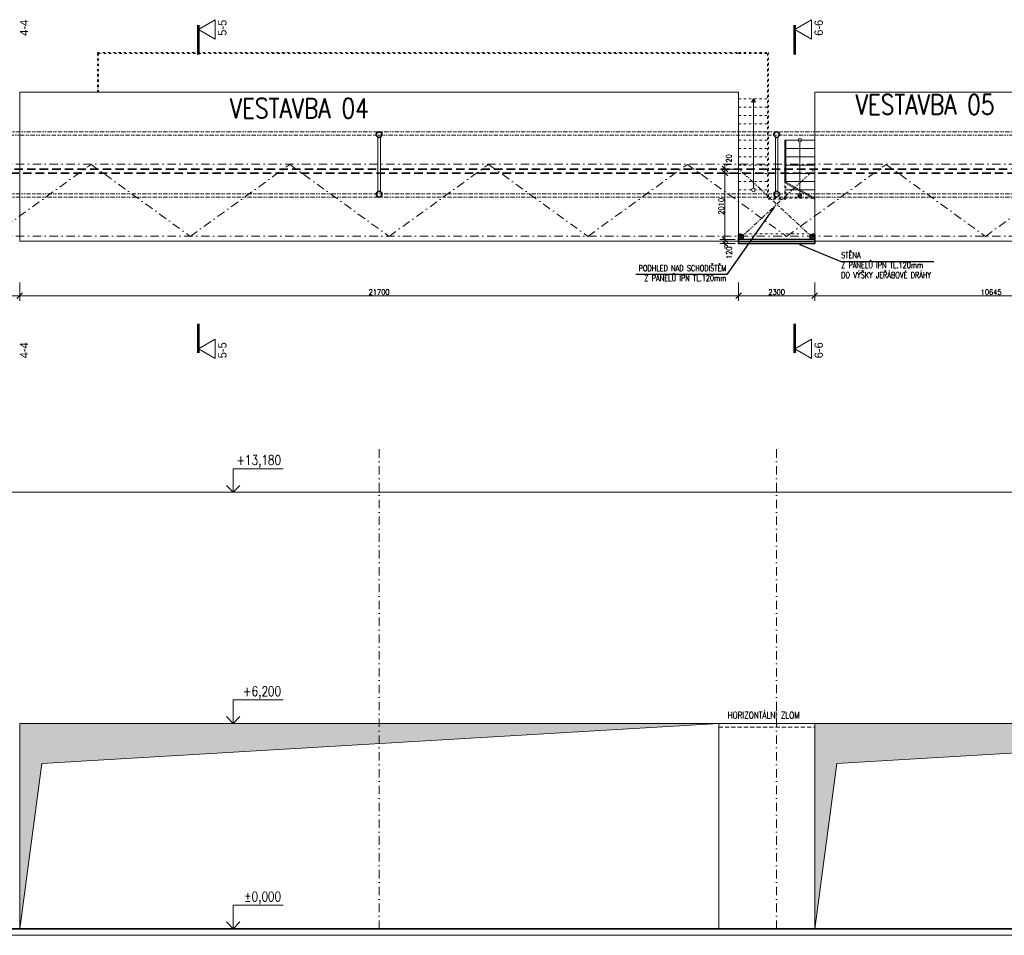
# Model space of a CAD drawing. Header units: millimetres. Extents: x -485339 to 350584, y -2181201 to -313328.
# Tile 68 of 115: x 47745 to 77467, y -1164377 to -1136732. Entities that reach past the tile are written whole.
import ezdxf
from ezdxf import colors
from ezdxf.entities.mleader import LeaderData, LeaderLine
from ezdxf.enums import TextEntityAlignment as Align
from ezdxf.math import Vec2, Vec3

# ---------------------------------------------------------------- set-up
doc = ezdxf.new("R2010")
doc.units = ezdxf.units.MM
doc.header["$LTSCALE"] = 10
for name, pattern in [('DASHDOT', [25.4, 12.7, -6.35, 0, -6.35]), ('DASHED', [19.05, 12.7, -6.35]), ('DĚLICÍ2', [15.875, 6.35, -3.175, 0, -3.175, 0, -3.175]), ('ČÁRKOVANÁ', [19.05, 12.7, -6.35])]:
    doc.linetypes.add(name, pattern=pattern)
doc.layers.get('Defpoints').update_dxf_attribs({"color": 201})
for name, color, linetype, lineweight in [('N_kóty', 10, 'Continuous', 18), ('N_popis', 10, 'Continuous', 18), ('N_popis_fasáda', 212, 'Continuous', 18), ('N_čáry_dělící stěna', 212, 'ČÁRKOVANÁ', 35), ('N_čáry_nad', 10, 'DĚLICÍ2', 18), ('N_čáry_obv.plášt', 212, 'Continuous', 18), ('N_čáry_obv.plášt_obrys', 212, 'Continuous', 35), ('St_kóty_výškové', 132, 'Continuous', 18), ('St_popis', 250, 'Continuous', 18), ('St_sloupy_konstrukce haly', 5, 'Continuous', 35), ('St_sloupy_opláštění_půdorys', 25, 'Continuous', 35), ('St_čáry_nad', 250, 'DĚLICÍ2', 18), ('St_čáry_obrys', 5, 'Continuous', 35), ('St_čáry_osy', 250, 'DASHDOT', 18), ('St_čáry_plné', 250, 'Continuous', 18), ('St_šrafy', 250, 'Continuous', 18)]:
    doc.layers.add(name, color=color, linetype=linetype, lineweight=lineweight)
doc.styles.add('Andy', font='txt')
doc.styles.add('ROMANS', font='romans.shx', dxfattribs={"width": 0.8})
doc.styles.get("Standard").update_dxf_attribs({"font": 'simplex.shx', "width": 0.8})
doc.linetypes.add('ZIGZAG', pattern='A,0.00254,-5.08,[131,ltypeshp.shx,S=5.08,R=0,X=-5.08,Y=0],-10.16,[131,ltypeshp.shx,S=5.08,R=180,X=5.08,Y=0],-5.08', length=20.32254)
doc.dimstyles.new('stavebníM100', dxfattribs={"dimtxt": 165, "dimasz": 170, "dimexe": 150, "dimexo": 100, "dimgap": 30, "dimtad": 1, "dimdec": 0, "dimtxsty": 'Standard', "dimblk": 'OBLIQUE', "dimcen": -2.5, "dimdle": 150, "dimclrd": 256, "dimclre": 256, "dimclrt": 256, "dimadec": 4, "dimazin": 0, "dimtfac": 1, "dimtdec": 0, "dimtmove": 2, "dimatfit": 3, "dimldrblk": 'OBLIQUE', "dimfxl": 400, "dimfxlon": 1, "dimlwd": -1, "dimlwe": -1, "dimarcsym": 0})

# ---------------------------------------------------------------- blocks, each defined once
blk = doc.blocks.new('G$CD8A98CDB')
at = {"layer": 'St_sloupy_konstrukce haly', "color": 250, "lineweight": 18, "ltscale": 2}
for points in [[(-825, 0), (825, 0)], [(-825, -80), (825, -80)]]:
    blk.add_lwpolyline(points, dxfattribs=at)
at = {"layer": 'St_sloupy_konstrukce haly', "ltscale": 2}
for centre in [(-900, -40), (900, -40)]:
    blk.add_circle(centre, 85, dxfattribs=at)
blk = doc.blocks.new('G$C2F820337')
at = {"layer": 'St_sloupy_opláštění_půdorys', "ltscale": 2}
blk.add_lwpolyline([(-70, -70), (70, -70), (70, 70), (-70, 70)], close=True, dxfattribs=at)
for points in [[(-70, 70), (70, -70)], [(70, 70), (-70, -70)]]:
    blk.add_lwpolyline(points, dxfattribs=at)
blk = doc.blocks.new('G$C4E362255')
at = {"layer": 'St_čáry_nad'}
for points in [[(31280, 0), (31280, 1200), (50630, 1200), (51530, 1200), (51530, -3200)], [(31310, 0), (31310, 1170), (50630, 1170), (51500, 1170), (51500, -3230)], [(50630, -200), (51530, -200)], [(50630, -450), (51530, -450)], [(50630, -700), (51530, -700)], [(50630, -950), (51530, -950)], [(50630, -1200), (51530, -1200)], [(50630, -1450), (51530, -1450)], [(50630, -1700), (51530, -1700)], [(50630, -1950), (51530, -1950)], [(50630, -2200), (51530, -2200)], [(50630, -2450), (51530, -2450)], [(50630, -2700), (51530, -2700)], [(50630, -2950), (51530, -2950)], [(52030, -3200), (52030, -2700)], [(52060, -3230), (52060, -2717)], [(52060, -3230), (51500, -3230)], [(52868, -3200), (51530, -3200)], [(52930, -4050), (52930, -3034)], [(52930, -4271), (50630, -4271)], [(52930, -4450), (50630, -4450)]]:
    blk.add_lwpolyline(points, dxfattribs=at)
at = {"layer": 'St_čáry_plné'}
for points in [[(50630, -4500), (28930, -4500), (28930, 0), (50630, 0)], [(52930, -4500), (52930, 0), (63240, 0), (63240, -1300), (73930, -1300), (73930, -4950), (64430, -4950), (64430, -4500)]]:
    blk.add_lwpolyline(points, close=True, dxfattribs=at)
at = {"layer": 'St_čáry_plné', "ltscale": 2}
for points in [[(51080, -200), (51021, -301), (51139, -301)], [(52480, -3200), (52421, -3099), (52539, -3099)]]:
    blk.add_lwpolyline(points, close=True, dxfattribs=at)
for points in [[(51080, -2895), (51080, -200)], [(52480, -1505), (52480, -3200)]]:
    blk.add_lwpolyline(points, dxfattribs=at)
at = {"layer": 'St_čáry_plné'}
for points in [[(52030, -2700), (52030, -1450)], [(52930, -1450), (52030, -1450)], [(52060, -2717), (52060, -1450)], [(52930, -3034), (52930, -1250)], [(52930, -1700), (52030, -1700)], [(52930, -1950), (52030, -1950)], [(52930, -2200), (52030, -2200)], [(52930, -2450), (52030, -2450)], [(52930, -2700), (52030, -2700)], [(52030, -2700), (52930, -3200)], [(52030, -2734), (52930, -3234)], [(52418, -2950), (52030, -2950)], [(52930, -2950), (52480, -2950)], [(52930, -2800), (52930, -3700)]]:
    blk.add_lwpolyline(points, dxfattribs=at)
at = {"layer": 'St_čáry_plné', "ltscale": 2}
for centre in [(52480, -1450), (51080, -2950)]:
    blk.add_circle(centre, 54.6, dxfattribs=at)
at = {"layer": 'St_sloupy_opláštění_půdorys', "ltscale": 2}
for p in [(50700, -4380), (52860, -4380)]:
    blk.add_blockref('G$C2F820337', p, dxfattribs=at)
at = {"layer": 'St_popis', "width": 0.8}
for s, p in [('VESTAVBA 04', (35270, -786)), ('VESTAVBA 05', (54160, -674))]:
    blk.add_text(s, height=600, dxfattribs=at).set_placement(p)
blk = doc.blocks.new('_OBLIQUE')
at = {"color": 0, "linetype": 'ByBlock'}
blk.add_line((-0.5, -0.5), (0.5, 0.5), dxfattribs=at)
blk = doc.blocks.new('*D2677')
at = {"layer": 'Defpoints', "color": 0, "transparency": 16777216}
for p in [(71745, -1144017), (82390, -1144386), (71745, -1145069)]:
    blk.add_point(p, dxfattribs=at)
at = {"layer": 'N_kóty', "transparency": 16777216}
for p, q in [((71745, -1144669), (71745, -1145219)), ((82390, -1144669), (82390, -1145219)), ((82540, -1145069), (71595, -1145069))]:
    blk.add_line(p, q, dxfattribs=at)
at = {"layer": 'N_kóty', "linetype": 'ByBlock', "transparency": 16777216, "xscale": 170, "yscale": 170, "zscale": 170, "rotation": 180}
blk.add_blockref('_OBLIQUE', (71745, -1145069), dxfattribs=at)
at = {"layer": 'N_kóty', "linetype": 'ByBlock', "transparency": 16777216, "xscale": 170, "yscale": 170, "zscale": 170}
blk.add_blockref('_OBLIQUE', (82390, -1145069), dxfattribs=at)
at = {"layer": 'N_kóty', "transparency": 16777216, "insert": (77068, -1144957), "char_height": 165, "attachment_point": 5}
blk.add_mtext('10645', dxfattribs=at)
blk = doc.blocks.new('*D2678')
at = {"layer": 'Defpoints', "color": 0, "transparency": 16777216}
for p in [(69445, -1144017), (71745, -1144017), (69445, -1145069)]:
    blk.add_point(p, dxfattribs=at)
at = {"layer": 'N_kóty', "transparency": 16777216}
for p, q in [((69445, -1144669), (69445, -1145219)), ((71745, -1144669), (71745, -1145219)), ((71895, -1145069), (69295, -1145069))]:
    blk.add_line(p, q, dxfattribs=at)
at = {"layer": 'N_kóty', "linetype": 'ByBlock', "transparency": 16777216, "xscale": 170, "yscale": 170, "zscale": 170, "rotation": 180}
blk.add_blockref('_OBLIQUE', (69445, -1145069), dxfattribs=at)
at = {"layer": 'N_kóty', "linetype": 'ByBlock', "transparency": 16777216, "xscale": 170, "yscale": 170, "zscale": 170}
blk.add_blockref('_OBLIQUE', (71745, -1145069), dxfattribs=at)
at = {"layer": 'N_kóty', "transparency": 16777216, "insert": (70595, -1144957), "char_height": 165, "attachment_point": 5}
blk.add_mtext('2300', dxfattribs=at)
blk = doc.blocks.new('*D2679')
at = {"layer": 'Defpoints', "color": 0, "transparency": 16777216}
for p in [(47745, -1144007), (69445, -1144017), (47745, -1145069)]:
    blk.add_point(p, dxfattribs=at)
at = {"layer": 'N_kóty', "transparency": 16777216}
for p, q in [((47745, -1144669), (47745, -1145219)), ((69445, -1144669), (69445, -1145219)), ((69595, -1145069), (47595, -1145069))]:
    blk.add_line(p, q, dxfattribs=at)
at = {"layer": 'N_kóty', "linetype": 'ByBlock', "transparency": 16777216, "xscale": 170, "yscale": 170, "zscale": 170, "rotation": 180}
blk.add_blockref('_OBLIQUE', (47745, -1145069), dxfattribs=at)
at = {"layer": 'N_kóty', "linetype": 'ByBlock', "transparency": 16777216, "xscale": 170, "yscale": 170, "zscale": 170}
blk.add_blockref('_OBLIQUE', (69445, -1145069), dxfattribs=at)
at = {"layer": 'N_kóty', "transparency": 16777216, "insert": (58595, -1144957), "char_height": 165, "attachment_point": 5}
blk.add_mtext('21700', dxfattribs=at)
blk = doc.blocks.new('*D2680')
at = {"layer": 'Defpoints', "color": 0, "transparency": 16777216}
for p in [(39915, -1144007), (47745, -1144007), (39915, -1145069)]:
    blk.add_point(p, dxfattribs=at)
at = {"layer": 'N_kóty', "transparency": 16777216}
for p, q in [((39915, -1144669), (39915, -1145219)), ((47745, -1144669), (47745, -1145219)), ((47895, -1145069), (39765, -1145069))]:
    blk.add_line(p, q, dxfattribs=at)
at = {"layer": 'N_kóty', "linetype": 'ByBlock', "transparency": 16777216, "xscale": 170, "yscale": 170, "zscale": 170, "rotation": 180}
blk.add_blockref('_OBLIQUE', (39915, -1145069), dxfattribs=at)
at = {"layer": 'N_kóty', "linetype": 'ByBlock', "transparency": 16777216, "xscale": 170, "yscale": 170, "zscale": 170}
blk.add_blockref('_OBLIQUE', (47745, -1145069), dxfattribs=at)
at = {"layer": 'N_kóty', "transparency": 16777216, "insert": (43830, -1144957), "char_height": 165, "attachment_point": 5}
blk.add_mtext('7830', dxfattribs=at)
blk = doc.blocks.new('*D2685')
at = {"layer": 'Defpoints', "color": 0, "transparency": 16777216}
for p in [(69034, -1141362), (69445, -1141362), (69445, -1143372)]:
    blk.add_point(p, dxfattribs=at)
at = {"layer": 'N_kóty', "transparency": 16777216}
for p, q in [((69034, -1143522), (69034, -1141212)), ((69345, -1141362), (68884, -1141362)), ((69345, -1143372), (68884, -1143372))]:
    blk.add_line(p, q, dxfattribs=at)
at = {"layer": 'N_kóty', "linetype": 'ByBlock', "transparency": 16777216, "xscale": 170, "yscale": 170, "zscale": 170}
for p, rotation in [((69034, -1141362), 90), ((69034, -1143372), 270)]:
    blk.add_blockref('_OBLIQUE', p, dxfattribs=dict(at, rotation=rotation))
at = {"layer": 'N_kóty', "transparency": 16777216, "insert": (68921, -1142367), "char_height": 165, "attachment_point": 5, "rotation": 90}
blk.add_mtext('2010', dxfattribs=at)
blk = doc.blocks.new('*D2686')
at = {"layer": 'Defpoints', "color": 0, "transparency": 16777216}
for p in [(69034, -1141242), (69445, -1141242), (69445, -1141362)]:
    blk.add_point(p, dxfattribs=at)
at = {"layer": 'N_kóty', "transparency": 16777216}
for p, q in [((69345, -1141242), (68884, -1141242)), ((69034, -1141512), (69034, -1141092)), ((69345, -1141362), (68884, -1141362))]:
    blk.add_line(p, q, dxfattribs=at)
at = {"layer": 'N_kóty', "linetype": 'ByBlock', "transparency": 16777216, "xscale": 170, "yscale": 170, "zscale": 170}
for p, rotation in [((69034, -1141242), 90), ((69034, -1141362), 270)]:
    blk.add_blockref('_OBLIQUE', p, dxfattribs=dict(at, rotation=rotation))
at = {"layer": 'N_kóty', "transparency": 16777216, "insert": (69153, -1140984), "char_height": 165, "attachment_point": 5, "rotation": 90}
blk.add_mtext('120', dxfattribs=at)
blk = doc.blocks.new('*D2687')
at = {"layer": 'Defpoints', "color": 0, "transparency": 16777216}
for p in [(69445, -1143372), (69034, -1143492), (69445, -1143492)]:
    blk.add_point(p, dxfattribs=at)
at = {"layer": 'N_kóty', "transparency": 16777216}
for p, q in [((69345, -1143372), (68884, -1143372)), ((69034, -1143222), (69034, -1143642)), ((69345, -1143492), (68884, -1143492))]:
    blk.add_line(p, q, dxfattribs=at)
at = {"layer": 'N_kóty', "linetype": 'ByBlock', "transparency": 16777216, "xscale": 170, "yscale": 170, "zscale": 170}
for p, rotation in [((69034, -1143372), 90), ((69034, -1143492), 270)]:
    blk.add_blockref('_OBLIQUE', p, dxfattribs=dict(at, rotation=rotation))
at = {"layer": 'N_kóty', "transparency": 16777216, "insert": (69158, -1143768), "char_height": 165, "attachment_point": 5, "rotation": 90}
blk.add_mtext('120', dxfattribs=at)
blk = doc.blocks.new('*U2503')
at = {"color": 0, "linetype": 'ByBlock', "lineweight": -2}
blk.add_line((3, 0), (-7, 0), dxfattribs=at)
for points in [[(0, 0), (0, 6.12), (0, 6.12), (-13, 6.12)], [(1.75, 1.75), (0, 0), (-1.75, 1.75)]]:
    blk.add_lwpolyline(points, dxfattribs=at)
at = {"color": 0, "linetype": 'ByBlock', "lineweight": -2, "style": 'ROMANS', "width": 0.8}
blk.add_attdef('VYSKA', text='', height=2.5, dxfattribs=at).set_placement((-3.45, 9.63), align=Align.TOP_RIGHT)
blk.add_attdef('POPIS_001', text='', height=2.5, dxfattribs=at).set_placement((-12.5, 5.12), align=Align.TOP_LEFT)

msp = doc.modelspace()

# ---------------------------------------------------------------- hatches: boundary and pattern name
at = {"layer": 'St_šrafy', "lineweight": 18}
h = msp.add_hatch(color=253, dxfattribs=at)
h.dxf.hatch_style = 1
h.paths.add_polyline_path([(47745.3, -1164177.3), (48414.9, -1159184.9), (68845.3, -1157977.3), (47745.3, -1157977.3)])
h = msp.add_hatch(color=253, dxfattribs=at)
h.dxf.hatch_style = 1
h.paths.add_polyline_path([(71745.3, -1164177.3), (72414.9, -1159184.9), (92745.3, -1157977.3), (71745.3, -1157977.3)])

# ---------------------------------------------------------------- linework, layer by layer
at = {"layer": 'N_čáry_dělící stěna', "ltscale": 2}
for points in [[(82510.3, -1141241.9), (16510.3, -1141241.9)], [(82390.3, -1141361.9), (16390.3, -1141361.9)]]:
    msp.add_lwpolyline(points, dxfattribs=at)
at = {"layer": 'N_čáry_nad', "ltscale": 2}
for points in [[(71745.3, -1143371.9), (69445.3, -1141231.9)], [(69445.3, -1143371.9), (71745.3, -1141241.9)]]:
    msp.add_lwpolyline(points, dxfattribs=at)
at = {"layer": 'N_čáry_obv.plášt', "linetype": 'ZIGZAG'}
msp.add_lwpolyline([(69445.3, -1143431.9), (71745.3, -1143431.9)], dxfattribs=at)
at = {"layer": 'N_čáry_obv.plášt_obrys'}
msp.add_lwpolyline([(71745.3, -1143371.9), (69445.3, -1143371.9), (69445.3, -1143491.9), (71745.3, -1143491.9)], close=True, dxfattribs=at)
at = {"layer": 'N_čáry_obv.plášt_obrys', "lineweight": 18}
for points in [[(82510.3, -1150997.3), (16390.3, -1150997.3)], [(68845.3, -1164177.3), (68845.3, -1157977.3), (47745.3, -1157977.3), (47745.3, -1164177.3)], [(68845.3, -1157977.3), (71745.3, -1157977.3)], [(71745.3, -1157977.3), (71745.3, -1164177.3)], [(71745.3, -1157977.3), (92745.3, -1157977.3)]]:
    msp.add_lwpolyline(points, dxfattribs=at)
for points in [[(47745.3, -1164177.3), (48414.9, -1159184.9), (68845.3, -1157977.3), (47745.3, -1157977.3)], [(71745.3, -1164177.3), (72414.9, -1159184.9), (92745.3, -1157977.3), (71745.3, -1157977.3)]]:
    msp.add_lwpolyline(points, close=True, dxfattribs=at)
at = {"layer": 'N_čáry_obv.plášt_obrys', "linetype": 'DASHED', "lineweight": 18}
msp.add_lwpolyline([(68845.3, -1158097.3), (71745.3, -1158097.3)], dxfattribs=at)
at = {"layer": 'St_popis', "linetype": 'DASHDOT', "ltscale": 2, "const_width": 83.3}
for points in [[(53139.5, -1136896.5), (53139.5, -1137787.7)], [(71140.5, -1136896.5), (71140.5, -1137787.7)], [(53139.5, -1146799.2), (53139.5, -1145907.9)], [(71140.5, -1146799.2), (71140.5, -1145907.9)]]:
    msp.add_lwpolyline(points, dxfattribs=at)
at = {"layer": 'St_popis'}
for points in [[(53139.5, -1137025.4), (53641.8, -1137315.4), (53641.8, -1136735.4)], [(71140.5, -1137025.4), (71642.7, -1137315.4), (71642.7, -1136735.4)], [(53139.5, -1146670.2), (53641.8, -1146380.2), (53641.8, -1146960.2)], [(71140.5, -1146670.2), (71642.7, -1146380.2), (71642.7, -1146960.2)]]:
    msp.add_lwpolyline(points, close=True, dxfattribs=at)
at = {"layer": 'St_čáry_nad', "ltscale": 2}
for points in [[(97955, -1140116.6), (1900.3, -1140116.6)], [(95222.5, -1140216.6), (1900.3, -1140216.6)], [(97955, -1141986.6), (1900.3, -1141986.6)], [(97955, -1142086.6), (1900.3, -1142086.6)]]:
    msp.add_lwpolyline(points, dxfattribs=at)
at = {"layer": 'St_čáry_obrys'}
msp.add_lwpolyline([(97745, -1164177.3), (1734.5, -1164177.3)], dxfattribs=at)
at = {"layer": 'St_čáry_osy', "ltscale": 2}
for points in [[(1900.3, -1141101.6), (97955, -1141088.7)], [(43900.3, -1141101.6), (46896, -1143274.1), (49900.3, -1141101.6)], [(49900.3, -1141101.6), (52896, -1143274.1), (55900.3, -1141101.6)], [(55900.3, -1141101.6), (58896, -1143274.1), (61900.3, -1141101.6)], [(61900.3, -1141101.6), (64896, -1143274.1), (67900.3, -1141101.6)], [(67900.3, -1141101.6), (70896, -1143274.1), (73900.3, -1141101.6)], [(73900.3, -1141101.6), (76896, -1143274.1), (79900.3, -1141101.6)], [(1900.3, -1143274.1), (97955, -1143261.2)]]:
    msp.add_lwpolyline(points, dxfattribs=at)
at = {"layer": 'St_čáry_osy', "lineweight": 18, "ltscale": 2}
for points in [[(58595.3, -1149702.5), (58595.3, -1164177.3)], [(70595.3, -1149702.5), (70595.3, -1164177.3)]]:
    msp.add_lwpolyline(points, dxfattribs=at)
at = {"layer": 'St_čáry_plné'}
msp.add_lwpolyline([(97745, -1164377.3), (1734.5, -1164377.3)], dxfattribs=at)

# ---------------------------------------------------------------- block references
at = {"layer": 'St_kóty_výškové'}
ref = msp.add_blockref('*U2503', (54189.8, -1150997.3), dxfattribs=dict(at, xscale=-115.8301158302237, yscale=115.8301158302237, zscale=115.8301158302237))
ref.add_attrib('VYSKA', '+13,180', dxfattribs={"layer": '0', "color": 0, "linetype": 'ByBlock', "lineweight": -2, "height": 289.58, "style": 'ROMANS', "width": 0.8}).set_placement((55637.5, -1149882.4), align=Align.TOP_RIGHT)
ref = msp.add_blockref('*U2503', (54189.8, -1157977.3), dxfattribs=dict(at, xscale=-115.8301158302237, yscale=115.8301158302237, zscale=115.8301158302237))
ref.add_attrib('VYSKA', '+6,200', dxfattribs={"layer": '0', "color": 0, "linetype": 'ByBlock', "lineweight": -2, "height": 289.58, "style": 'ROMANS', "width": 0.8}).set_placement((55637.5, -1156862.4), align=Align.TOP_RIGHT)
ref = msp.add_blockref('*U2503', (54189.8, -1164177.3), dxfattribs=dict(at, xscale=-115.8301158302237, yscale=115.8301158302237, zscale=115.8301158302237))
ref.add_attrib('VYSKA', '%%P0,000', dxfattribs={"layer": '0', "color": 0, "linetype": 'ByBlock', "lineweight": -2, "height": 289.58, "style": 'ROMANS', "width": 0.8}).set_placement((55637.5, -1163062.4), align=Align.TOP_RIGHT)
at = {"layer": 'St_sloupy_konstrukce haly', "ltscale": 2, "rotation": 90}
for p in [(58555.3, -1141101.6), (70555.3, -1141101.6)]:
    msp.add_blockref('G$CD8A98CDB', p, dxfattribs=at)
at = {"layer": 'St_čáry_obrys'}
msp.add_blockref('G$C4E362255', (18815.3, -1138921.9), dxfattribs=at)

# ---------------------------------------------------------------- texts
at = {"layer": 'N_popis_fasáda', "lineweight": 18, "width": 0.8}
msp.add_text('HORIZONTÁLNÍ ZLOM', height=200, dxfattribs=at).set_placement((69116, -1157833.6))
at = {"layer": 'St_popis', "style": 'Andy'}
for s, p in [('4-4', (48000.8, -1137218.5)), ('5-5', (53987.8, -1137218.5)), ('6-6', (71988.7, -1137218.5)), ('4-4', (48000.8, -1146955.8)), ('5-5', (53987.8, -1146955.8)), ('6-6', (71988.7, -1146955.8))]:
    msp.add_text(s, height=250, rotation=90, dxfattribs=at).set_placement(p)

# ---------------------------------------------------------------- dimensions: what is measured, and where the dimension line sits
at = {"layer": 'N_kóty'}
for base, p1, p2, picture, middle in [((69033.7, -1141241.9), (69445.3, -1141361.9), (69445.3, -1141241.9), '*D2686', (69152.8, -1140984)), ((69033.7, -1143491.9), (69445.3, -1143371.9), (69445.3, -1143491.9), '*D2687', (69157.7, -1143768.4))]:
    dim = msp.add_linear_dim(base=base, p1=p1, p2=p2, angle=90, dimstyle='stavebníM100', dxfattribs=at)
    dim.commit()
    dim.dimension.update_dxf_attribs({"geometry": picture, "text_midpoint": middle, "dimtype": 160})
dim = msp.add_linear_dim(base=(69033.7, -1141361.9), p1=(69445.3, -1143371.9), p2=(69445.3, -1141361.9), angle=90, dimstyle='stavebníM100', dxfattribs=at)
dim.commit()
dim.dimension.update_dxf_attribs({"geometry": '*D2685', "text_midpoint": (68921.2, -1142366.9)})
for base, p1, p2, picture, middle in [((39915.3, -1145069.2), (47745.3, -1144006.6), (39915.3, -1144006.6), '*D2680', (43830.3, -1144956.7)), ((47745.3, -1145069.2), (69445.3, -1144016.6), (47745.3, -1144006.6), '*D2679', (58595.3, -1144956.7)), ((69445.3, -1145069.2), (71745.3, -1144016.6), (69445.3, -1144016.6), '*D2678', (70595.3, -1144956.7)), ((71745.3, -1145069.2), (82390.3, -1144386.1), (71745.3, -1144016.6), '*D2677', (77067.8, -1144956.7))]:
    dim = msp.add_linear_dim(base=base, p1=p1, p2=p2, dimstyle='stavebníM100', dxfattribs=at)
    dim.commit()
    dim.dimension.update_dxf_attribs({"geometry": picture, "text_midpoint": middle})

# ---------------------------------------------------------------- leaders
at = {"layer": 'N_popis'}
ml = msp.add_multileader_mtext('Standard', dxfattribs=at)
ml.set_content('PODHLED NAD SCHODIŠTĚM\\PZ PANELŮ IPN TL.120mm ', color=256)
ml.set_leader_properties()
ml.build(insert=Vec2(0, 0))
ml.multileader.update_dxf_attribs({"text_left_attachment_type": 6, "text_right_attachment_type": 6, "arrow_head_size": 180})
ctx = ml.context
ctx.base_point, ctx.char_height, ctx.arrow_head_size, ctx.plane_origin = Vec3(66105, -1144422), 180, 180, Vec3(69864.4, -1143457.6)
ctx.left_attachment, ctx.right_attachment, ctx.text_align_type = 6, 6, 2
notes = []
notes.append((ctx, [(0, (1, 1, 0), (69086.1, -1144422), (-1, 0), 8, [(0, [(70577.8, -1142318.1)], 0, [])])]))
ctx.mtext.insert, ctx.mtext.alignment, ctx.mtext.flow_direction = Vec3(69076.1, -1144144.3), 3, 5
ml = msp.add_multileader_mtext('Standard', dxfattribs=at)
ml.set_content('STĚNA \\PZ PANELŮ IPN TL.120mm \\PDO VÝŠKY JEŘÁBOVÉ DRÁHY ', color=256)
ml.set_leader_properties()
ml.build(insert=Vec2(0, 0))
ml.multileader.update_dxf_attribs({"text_left_attachment_type": 6, "text_right_attachment_type": 6, "arrow_head_size": 180})
ctx = ml.context
ctx.base_point, ctx.char_height, ctx.arrow_head_size, ctx.plane_origin = Vec3(72540.5, -1144029.1), 180, 180, Vec3(73330.8, -1143064.7)
ctx.left_attachment, ctx.right_attachment = 6, 6
notes.append((ctx, [(0, (1, 1, 0), (72532.5, -1144029.1), (1, 0), 8, [(0, [(71175.9, -1143468.3)], 0, [])])]))
ctx.mtext.insert, ctx.mtext.flow_direction = Vec3(72542.5, -1143751.4), 5
for ctx, leaders in notes:
    for number, flags, end, landing, length, lines in leaders:
        leader = LeaderData()
        leader.index, (leader.has_last_leader_line, leader.has_dogleg_vector, leader.attachment_direction) = number, flags
        leader.last_leader_point, leader.dogleg_vector, leader.dogleg_length = Vec3(end), Vec3(landing), length
        for number, points, colour, breaks in lines:
            line = LeaderLine()
            line.index, line.vertices, line.color, line.breaks = number, Vec3.list(points), colors.encode_raw_color(colour), breaks
            leader.lines.append(line)
        ctx.leaders.append(leader)

doc.saveas('drawing.dxf')
